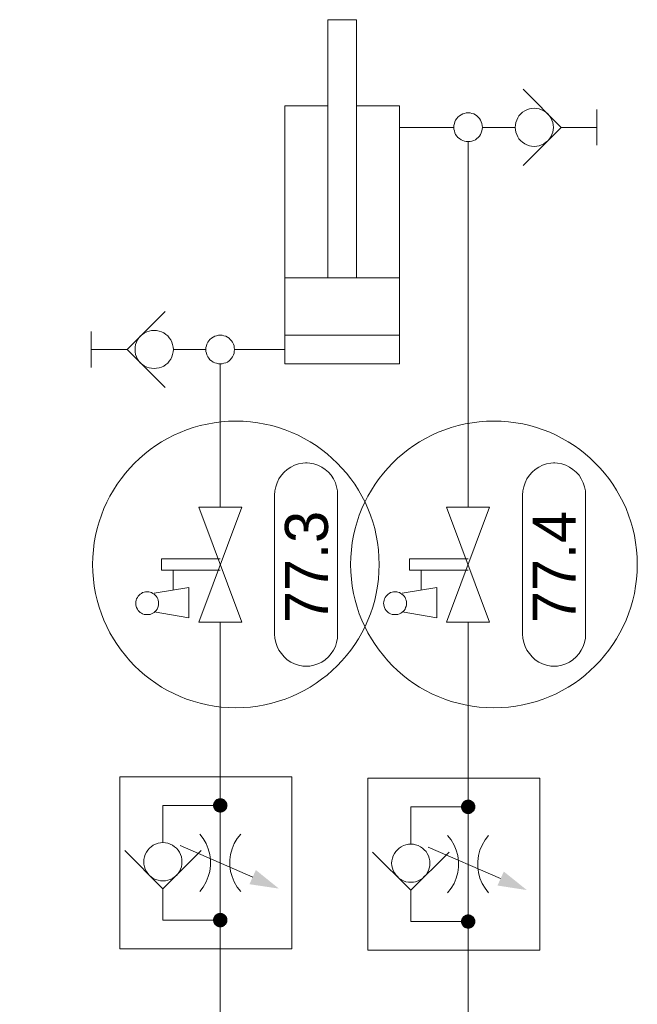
# Model space of a CAD drawing. Header units: millimetres. Extents: x 0 to 203, y 0 to 47.
# Tile 164 of 196: x 142.76 to 144.45, y 39.91 to 42.61. Entities that reach past the tile are written whole.
import ezdxf

# ---------------------------------------------------------------- set-up
doc = ezdxf.new("R2010")
doc.units = ezdxf.units.MM
for name, color, linetype in [('PDF_Geomertry', 7, 'Continuous'), ('PDF_Solid Fills', 7, 'Continuous'), ('PDF_Text', 7, 'Continuous')]:
    doc.layers.add(name, color=color, linetype=linetype)
doc.styles.add('PDF Arial', font='txt')

msp = doc.modelspace()

# ---------------------------------------------------------------- hatches: boundary and pattern name
at = {"layer": 'PDF_Solid Fills', "transparency": 33554559}
for points in [[(143.306, 40.4568), (143.2865, 40.4596), (143.2874, 40.4624)], [(143.306, 40.4568), (143.2865, 40.4568), (143.2865, 40.4596)], [(143.306, 40.4568), (143.2865, 40.454), (143.2865, 40.4568)], [(143.306, 40.4568), (143.2874, 40.4521), (143.2865, 40.454)], [(143.306, 40.4568), (143.2874, 40.4624), (143.2879, 40.4646)], [(143.306, 40.4568), (143.2879, 40.4493), (143.2874, 40.4521)], [(143.306, 40.4568), (143.2879, 40.4646), (143.2893, 40.4665)], [(143.306, 40.4568), (143.2893, 40.4471), (143.2879, 40.4493)], [(143.306, 40.4568), (143.2893, 40.4665), (143.2907, 40.4687)], [(143.306, 40.4568), (143.2907, 40.4451), (143.2893, 40.4471)], [(143.306, 40.4568), (143.2907, 40.4687), (143.2921, 40.4707)], [(143.306, 40.4568), (143.2921, 40.4429), (143.2907, 40.4451)], [(143.306, 40.4568), (143.2921, 40.4707), (143.2943, 40.4729)], [(143.306, 40.4568), (143.2943, 40.4415), (143.2921, 40.4429)], [(143.306, 40.4568), (143.2943, 40.4729), (143.2963, 40.4743)], [(143.306, 40.4568), (143.2963, 40.4401), (143.2943, 40.4415)], [(143.306, 40.4568), (143.2963, 40.4743), (143.299, 40.4749)], [(143.306, 40.4568), (143.299, 40.4387), (143.2963, 40.4401)], [(143.306, 40.4568), (143.299, 40.4749), (143.3013, 40.4763)], [(143.306, 40.4568), (143.3013, 40.4382), (143.299, 40.4387)], [(143.306, 40.4568), (143.3013, 40.4763), (143.304, 40.4763)], [(143.306, 40.4568), (143.304, 40.4374), (143.3013, 40.4382)], [(143.306, 40.4568), (143.304, 40.4763), (143.306, 40.4763)], [(143.306, 40.4568), (143.306, 40.4374), (143.304, 40.4374)], [(143.306, 40.4568), (143.3115, 40.4763), (143.3138, 40.4749)], [(143.306, 40.4568), (143.3088, 40.4763), (143.3115, 40.4763)], [(143.306, 40.4568), (143.306, 40.4763), (143.3088, 40.4763)], [(143.306, 40.4568), (143.3138, 40.4749), (143.3165, 40.4743)], [(143.306, 40.4568), (143.3165, 40.4743), (143.3185, 40.4729)], [(143.306, 40.4568), (143.3185, 40.4729), (143.3199, 40.4707)], [(143.306, 40.4568), (143.3199, 40.4707), (143.3221, 40.4687)], [(143.306, 40.4568), (143.3221, 40.4687), (143.3235, 40.4665)], [(143.306, 40.4568), (143.3235, 40.4665), (143.3249, 40.4646)], [(143.306, 40.4568), (143.3249, 40.4646), (143.3254, 40.4624)], [(143.306, 40.4568), (143.3254, 40.4624), (143.3254, 40.4596)], [(143.306, 40.4568), (143.3254, 40.4596), (143.3263, 40.4568)], [(143.306, 40.4568), (143.3088, 40.4374), (143.306, 40.4374)], [(143.306, 40.4568), (143.3115, 40.4382), (143.3088, 40.4374)], [(143.306, 40.4568), (143.3138, 40.4387), (143.3115, 40.4382)], [(143.306, 40.4568), (143.3165, 40.4401), (143.3138, 40.4387)], [(143.306, 40.4568), (143.3185, 40.4415), (143.3165, 40.4401)], [(143.306, 40.4568), (143.3199, 40.4429), (143.3185, 40.4415)], [(143.306, 40.4568), (143.3221, 40.4451), (143.3199, 40.4429)], [(143.306, 40.4568), (143.3235, 40.4471), (143.3221, 40.4451)], [(143.306, 40.4568), (143.3249, 40.4493), (143.3235, 40.4471)], [(143.306, 40.4568), (143.3254, 40.4521), (143.3249, 40.4493)], [(143.306, 40.4568), (143.3254, 40.454), (143.3254, 40.4521)], [(143.306, 40.4568), (143.3263, 40.4568), (143.3254, 40.454)], [(143.986, 40.4535), (143.9665, 40.4554), (143.9671, 40.4582)], [(143.986, 40.4535), (143.9665, 40.4535), (143.9665, 40.4554)], [(143.986, 40.4535), (143.9665, 40.4507), (143.9665, 40.4535)], [(143.986, 40.4535), (143.9671, 40.4479), (143.9665, 40.4507)], [(143.986, 40.4535), (143.9671, 40.4582), (143.9679, 40.4604)], [(143.986, 40.4535), (143.9679, 40.4457), (143.9671, 40.4479)], [(143.986, 40.4535), (143.9679, 40.4604), (143.9693, 40.4632)], [(143.986, 40.4535), (143.9693, 40.4429), (143.9679, 40.4457)], [(143.986, 40.4535), (143.9693, 40.4632), (143.9707, 40.4651)], [(143.986, 40.4535), (143.9707, 40.441), (143.9693, 40.4429)], [(143.986, 40.4535), (143.9707, 40.4651), (143.9721, 40.4674)], [(143.986, 40.4535), (143.9721, 40.4396), (143.9707, 40.441)], [(143.986, 40.4535), (143.9721, 40.4674), (143.974, 40.4687)], [(143.986, 40.4535), (143.974, 40.4374), (143.9721, 40.4396)], [(143.986, 40.4535), (143.974, 40.4687), (143.9763, 40.4701)], [(143.986, 40.4535), (143.9763, 40.436), (143.974, 40.4374)], [(143.986, 40.4535), (143.9763, 40.4701), (143.9782, 40.4715)], [(143.986, 40.4535), (143.9782, 40.4346), (143.9763, 40.436)], [(143.986, 40.4535), (143.9782, 40.4715), (143.981, 40.4721)], [(143.986, 40.4535), (143.981, 40.434), (143.9782, 40.4346)], [(143.986, 40.4535), (143.981, 40.4721), (143.9838, 40.4729)], [(143.986, 40.4535), (143.9838, 40.4332), (143.981, 40.434)], [(143.986, 40.4535), (143.9838, 40.4729), (143.986, 40.4729)], [(143.986, 40.4535), (143.986, 40.4332), (143.9838, 40.4332)], [(143.986, 40.4535), (143.9888, 40.4729), (143.9915, 40.4721)], [(143.986, 40.4535), (143.986, 40.4729), (143.9888, 40.4729)], [(143.986, 40.4535), (143.9915, 40.4721), (143.9935, 40.4715)], [(143.986, 40.4535), (143.9935, 40.4715), (143.9957, 40.4701)], [(143.986, 40.4535), (143.9957, 40.4701), (143.9977, 40.4687)], [(143.986, 40.4535), (143.9977, 40.4687), (143.9999, 40.4674)], [(143.986, 40.4535), (143.9999, 40.4674), (144.0018, 40.4651)], [(143.986, 40.4535), (144.0018, 40.4651), (144.0032, 40.4632)], [(143.986, 40.4535), (144.0032, 40.4632), (144.004, 40.4604)], [(143.986, 40.4535), (144.004, 40.4604), (144.0054, 40.4582)], [(143.986, 40.4535), (144.0054, 40.4582), (144.0054, 40.4554)], [(143.986, 40.4535), (144.0054, 40.4554), (144.006, 40.4535)], [(143.986, 40.4535), (143.9888, 40.4332), (143.986, 40.4332)], [(143.986, 40.4535), (143.9915, 40.434), (143.9888, 40.4332)], [(143.986, 40.4535), (143.9935, 40.4346), (143.9915, 40.434)], [(143.986, 40.4535), (143.9957, 40.436), (143.9935, 40.4346)], [(143.986, 40.4535), (143.9977, 40.4374), (143.9957, 40.436)], [(143.986, 40.4535), (143.9999, 40.4396), (143.9977, 40.4374)], [(143.986, 40.4535), (144.0018, 40.441), (143.9999, 40.4396)], [(143.986, 40.4535), (144.0032, 40.4429), (144.0018, 40.441)], [(143.986, 40.4535), (144.004, 40.4457), (144.0032, 40.4429)], [(143.986, 40.4535), (144.0054, 40.4479), (144.004, 40.4457)], [(143.986, 40.4535), (144.0054, 40.4507), (144.0054, 40.4479)], [(143.986, 40.4535), (144.006, 40.4535), (144.0054, 40.4507)], [(143.306, 40.1429), (143.2893, 40.1526), (143.2907, 40.1549)], [(143.306, 40.1429), (143.2907, 40.1549), (143.2921, 40.1568)], [(143.306, 40.1429), (143.2921, 40.1568), (143.2943, 40.1582)], [(143.306, 40.1429), (143.2943, 40.1582), (143.2963, 40.1596)], [(143.306, 40.1429), (143.2963, 40.1596), (143.299, 40.161)], [(143.306, 40.1429), (143.299, 40.161), (143.3013, 40.1618)], [(143.306, 40.1429), (143.3013, 40.1618), (143.304, 40.1624)], [(143.306, 40.1429), (143.304, 40.1624), (143.306, 40.1624)], [(143.306, 40.1429), (143.3088, 40.1624), (143.3115, 40.1618)], [(143.306, 40.1429), (143.306, 40.1624), (143.3088, 40.1624)], [(143.306, 40.1429), (143.3115, 40.1618), (143.3138, 40.161)], [(143.306, 40.1429), (143.3138, 40.161), (143.3165, 40.1596)], [(143.306, 40.1429), (143.3165, 40.1596), (143.3185, 40.1582)], [(143.306, 40.1429), (143.3185, 40.1582), (143.3199, 40.1568)], [(143.306, 40.1429), (143.3199, 40.1568), (143.3221, 40.1549)], [(143.306, 40.1429), (143.3221, 40.1549), (143.3235, 40.1526)], [(143.986, 40.1388), (143.974, 40.154), (143.9763, 40.1554)], [(143.986, 40.1388), (143.9763, 40.1554), (143.9782, 40.1568)], [(143.986, 40.1388), (143.9782, 40.1568), (143.981, 40.1576)], [(143.986, 40.1388), (143.981, 40.1576), (143.9838, 40.1582)], [(143.986, 40.1388), (143.9838, 40.1582), (143.986, 40.1582)], [(143.986, 40.1388), (143.9888, 40.1582), (143.9915, 40.1576)], [(143.986, 40.1388), (143.986, 40.1582), (143.9888, 40.1582)], [(143.986, 40.1388), (143.9915, 40.1576), (143.9935, 40.1568)], [(143.986, 40.1388), (143.9935, 40.1568), (143.9957, 40.1554)], [(143.986, 40.1388), (143.9957, 40.1554), (143.9977, 40.154)], [(143.306, 40.1429), (143.2865, 40.1451), (143.2874, 40.1479)], [(143.306, 40.1429), (143.2865, 40.1429), (143.2865, 40.1451)], [(143.306, 40.1429), (143.2865, 40.1401), (143.2865, 40.1429)], [(143.306, 40.1429), (143.2874, 40.1374), (143.2865, 40.1401)], [(143.306, 40.1429), (143.2874, 40.1479), (143.2879, 40.1499)], [(143.306, 40.1429), (143.2879, 40.1354), (143.2874, 40.1374)], [(143.306, 40.1429), (143.2879, 40.1499), (143.2893, 40.1526)], [(143.306, 40.1429), (143.2893, 40.1326), (143.2879, 40.1354)], [(143.306, 40.1429), (143.2907, 40.1304), (143.2893, 40.1326)], [(143.306, 40.1429), (143.2921, 40.129), (143.2907, 40.1304)], [(143.306, 40.1429), (143.2943, 40.1271), (143.2921, 40.129)], [(143.306, 40.1429), (143.2963, 40.1257), (143.2943, 40.1271)], [(143.306, 40.1429), (143.299, 40.1243), (143.2963, 40.1257)], [(143.306, 40.1429), (143.3013, 40.1235), (143.299, 40.1243)], [(143.306, 40.1429), (143.304, 40.1229), (143.3013, 40.1235)], [(143.306, 40.1429), (143.306, 40.1229), (143.304, 40.1229)], [(143.306, 40.1429), (143.3235, 40.1526), (143.3249, 40.1499)], [(143.306, 40.1429), (143.3249, 40.1499), (143.3254, 40.1479)], [(143.306, 40.1429), (143.3254, 40.1479), (143.3254, 40.1451)], [(143.306, 40.1429), (143.3254, 40.1451), (143.3263, 40.1429)], [(143.306, 40.1429), (143.3088, 40.1229), (143.306, 40.1229)], [(143.306, 40.1429), (143.3115, 40.1235), (143.3088, 40.1229)], [(143.306, 40.1429), (143.3138, 40.1243), (143.3115, 40.1235)], [(143.306, 40.1429), (143.3165, 40.1257), (143.3138, 40.1243)], [(143.306, 40.1429), (143.3185, 40.1271), (143.3165, 40.1257)], [(143.306, 40.1429), (143.3199, 40.129), (143.3185, 40.1271)], [(143.306, 40.1429), (143.3221, 40.1304), (143.3199, 40.129)], [(143.306, 40.1429), (143.3235, 40.1326), (143.3221, 40.1304)], [(143.306, 40.1429), (143.3249, 40.1354), (143.3235, 40.1326)], [(143.306, 40.1429), (143.3254, 40.1374), (143.3249, 40.1354)], [(143.306, 40.1429), (143.3254, 40.1401), (143.3254, 40.1374)], [(143.306, 40.1429), (143.3263, 40.1429), (143.3254, 40.1401)], [(143.986, 40.1388), (143.9665, 40.1415), (143.9671, 40.1437)], [(143.986, 40.1388), (143.9665, 40.1388), (143.9665, 40.1415)], [(143.986, 40.1388), (143.9665, 40.136), (143.9665, 40.1388)], [(143.986, 40.1388), (143.9671, 40.134), (143.9665, 40.136)], [(143.986, 40.1388), (143.9671, 40.1437), (143.9679, 40.1465)], [(143.986, 40.1388), (143.9679, 40.1313), (143.9671, 40.134)], [(143.986, 40.1388), (143.9679, 40.1465), (143.9693, 40.1485)], [(143.986, 40.1388), (143.9693, 40.129), (143.9679, 40.1313)], [(143.986, 40.1388), (143.9693, 40.1485), (143.9707, 40.1507)], [(143.986, 40.1388), (143.9707, 40.1271), (143.9693, 40.129)], [(143.986, 40.1388), (143.9707, 40.1507), (143.9721, 40.1526)], [(143.986, 40.1388), (143.9721, 40.1249), (143.9707, 40.1271)], [(143.986, 40.1388), (143.9721, 40.1526), (143.974, 40.154)], [(143.986, 40.1388), (143.974, 40.1229), (143.9721, 40.1249)], [(143.986, 40.1388), (143.9763, 40.1215), (143.974, 40.1229)], [(143.986, 40.1388), (143.9782, 40.1207), (143.9763, 40.1215)], [(143.986, 40.1388), (143.981, 40.1201), (143.9782, 40.1207)], [(143.986, 40.1388), (143.9838, 40.1193), (143.981, 40.1201)], [(143.986, 40.1388), (143.986, 40.1193), (143.9838, 40.1193)], [(143.986, 40.1388), (143.9977, 40.154), (143.9999, 40.1526)], [(143.986, 40.1388), (143.9999, 40.1526), (144.0018, 40.1507)], [(143.986, 40.1388), (144.0018, 40.1507), (144.0032, 40.1485)], [(143.986, 40.1388), (144.0032, 40.1485), (144.004, 40.1465)], [(143.986, 40.1388), (144.004, 40.1465), (144.0054, 40.1437)], [(143.986, 40.1388), (144.0054, 40.1437), (144.0054, 40.1415)], [(143.986, 40.1388), (144.0054, 40.1415), (144.006, 40.1388)], [(143.986, 40.1388), (143.9888, 40.1193), (143.986, 40.1193)], [(143.986, 40.1388), (143.9915, 40.1201), (143.9888, 40.1193)], [(143.986, 40.1388), (143.9935, 40.1207), (143.9915, 40.1201)], [(143.986, 40.1388), (143.9957, 40.1215), (143.9935, 40.1207)], [(143.986, 40.1388), (143.9977, 40.1229), (143.9957, 40.1215)], [(143.986, 40.1388), (143.9999, 40.1249), (143.9977, 40.1229)], [(143.986, 40.1388), (144.0018, 40.1271), (143.9999, 40.1249)], [(143.986, 40.1388), (144.0032, 40.129), (144.0018, 40.1271)], [(143.986, 40.1388), (144.004, 40.1313), (144.0032, 40.129)], [(143.986, 40.1388), (144.0054, 40.134), (144.004, 40.1313)], [(143.986, 40.1388), (144.0054, 40.136), (144.0054, 40.134)], [(143.986, 40.1388), (144.006, 40.1388), (144.0054, 40.136)]]:
    msp.add_hatch(color=256, dxfattribs=at).paths.add_polyline_path(points)

# ---------------------------------------------------------------- linework, layer by layer
at = {"layer": 'PDF_Geomertry', "lineweight": 15}
for points in [[(143.6796, 41.9026), (143.6796, 42.6104), (143.6013, 42.6104), (143.6013, 41.9026)], [(144.1365, 42.211), (144.2415, 42.3151), (144.1365, 42.4201)], [(143.6013, 42.3743), (143.4832, 42.3743), (143.4832, 41.6674), (143.7977, 41.6674), (143.7977, 42.3743), (143.6796, 42.3743)], [(144.3393, 42.3646), (144.3393, 42.2665)], [(143.9471, 42.3151), (143.7977, 42.3151)], [(144.1152, 42.3151), (144.0846, 42.3151), (144.0254, 42.3151)], [(144.2415, 42.3151), (144.3393, 42.3151)], [(143.986, 41.2743), (143.986, 42.2763)], [(143.7977, 41.9026), (143.4832, 41.9026)], [(143.1554, 41.811), (143.0513, 41.7063), (143.1554, 41.6021)], [(142.9527, 41.6576), (142.9527, 41.7554)], [(143.7977, 41.7457), (143.4832, 41.7457)], [(143.0513, 41.7063), (142.9527, 41.7063)], [(143.1777, 41.7063), (143.2082, 41.7063), (143.2671, 41.7063)], [(143.3457, 41.7063), (143.4832, 41.7063)], [(143.306, 41.2743), (143.306, 41.6674)], [(143.306, 40.4568), (143.306, 40.5354), (143.306, 40.9596)], [(143.986, 40.4535), (143.986, 40.5318), (143.986, 40.9596)], [(143.149, 40.2285), (143.149, 40.1979), (143.149, 40.1429), (143.306, 40.1429), (143.306, 40.4568), (143.149, 40.4568), (143.149, 40.3549)], [(143.829, 40.2243), (143.829, 40.1938), (143.829, 40.1388), (143.986, 40.1388), (143.986, 40.4535), (143.829, 40.4535), (143.829, 40.3507)], [(143.2499, 40.2215), (143.2596, 40.2332), (143.2679, 40.2471), (143.2735, 40.2618), (143.2777, 40.2763), (143.2796, 40.2924), (143.2796, 40.3076), (143.2777, 40.3229), (143.2735, 40.3382), (143.2679, 40.3526), (143.2596, 40.366), (143.2499, 40.3785)], [(143.3624, 40.3785), (143.3527, 40.366), (143.3449, 40.3526), (143.3388, 40.3382), (143.3346, 40.3229), (143.3324, 40.3076), (143.3324, 40.2924), (143.3346, 40.2763), (143.3388, 40.2618), (143.3449, 40.2471), (143.3527, 40.2332), (143.3624, 40.2215)], [(143.9296, 40.2174), (143.9393, 40.2299), (143.9477, 40.2429), (143.9532, 40.2576), (143.9574, 40.2729), (143.9596, 40.2882), (143.9596, 40.3035), (143.9574, 40.3193), (143.9532, 40.334), (143.9477, 40.3485), (143.9393, 40.3624), (143.9296, 40.3743)], [(144.0421, 40.3743), (144.0324, 40.3624), (144.0249, 40.3485), (144.0185, 40.334), (144.0143, 40.3193), (144.0124, 40.3035), (144.0124, 40.2882), (144.0143, 40.2729), (144.0185, 40.2576), (144.0249, 40.2429), (144.0324, 40.2299), (144.0421, 40.2174)], [(143.1963, 40.3471), (143.3957, 40.2604)], [(143.254, 40.3332), (143.149, 40.2285), (143.0443, 40.3332)], [(143.9338, 40.329), (143.829, 40.2243), (143.724, 40.329)], [(143.8763, 40.3429), (144.0749, 40.2563)], [(143.986, 40.1388), (143.986, 40.0604), (143.986, 39.6007), (142.3596, 39.6007), (141.4165, 39.6007), (141.4165, 40.084), (141.4165, 40.1624)], [(143.306, 40.1429), (143.306, 40.0637), (143.306, 39.8243), (142.0963, 39.8243), (142.0963, 40.0757), (142.0963, 40.1549)]]:
    msp.add_lwpolyline(points, dxfattribs=at)
for points in [[(144.2199, 42.3151), (144.2193, 42.3221), (144.2179, 42.329), (144.2157, 42.3354), (144.2129, 42.3415), (144.2088, 42.3471), (144.2046, 42.3526), (144.199, 42.3568), (144.1935, 42.361), (144.1874, 42.3638), (144.181, 42.366), (144.174, 42.3674), (144.1671, 42.3679), (144.1602, 42.3674), (144.154, 42.366), (144.1471, 42.3638), (144.1415, 42.361), (144.1352, 42.3568), (144.1304, 42.3526), (144.1254, 42.3471), (144.1221, 42.3415), (144.1193, 42.3354), (144.1165, 42.329), (144.1157, 42.3221), (144.1152, 42.3151), (144.1157, 42.309), (144.1165, 42.3021), (144.1193, 42.2957), (144.1221, 42.2896), (144.1254, 42.284), (144.1304, 42.2785), (144.1352, 42.2743), (144.1415, 42.2701), (144.1471, 42.2674), (144.154, 42.2651), (144.1602, 42.2638), (144.1671, 42.2632), (144.174, 42.2638), (144.181, 42.2651), (144.1874, 42.2674), (144.1935, 42.2701), (144.199, 42.2743), (144.2046, 42.2785), (144.2088, 42.284), (144.2129, 42.2896), (144.2157, 42.2957), (144.2179, 42.3021), (144.2193, 42.309), (144.2199, 42.3151)], [(144.0254, 42.3151), (144.0249, 42.3207), (144.024, 42.3257), (144.0221, 42.3304), (144.0199, 42.3354), (144.0171, 42.3396), (144.0138, 42.3429), (144.0102, 42.3465), (144.006, 42.3493), (144.0013, 42.3521), (143.9963, 42.3535), (143.9915, 42.3549), (143.986, 42.3549), (143.981, 42.3549), (143.9763, 42.3535), (143.9713, 42.3521), (143.9665, 42.3493), (143.9624, 42.3465), (143.9582, 42.3429), (143.9546, 42.3396), (143.9518, 42.3354), (143.9499, 42.3304), (143.9485, 42.3257), (143.9471, 42.3207), (143.9471, 42.3151), (143.9471, 42.3104), (143.9485, 42.3054), (143.9499, 42.3007), (143.9518, 42.2957), (143.9546, 42.2915), (143.9582, 42.2874), (143.9624, 42.2846), (143.9665, 42.2813), (143.9713, 42.279), (143.9763, 42.2776), (143.981, 42.2763), (143.986, 42.2763), (143.9915, 42.2763), (143.9963, 42.2776), (144.0013, 42.279), (144.006, 42.2813), (144.0102, 42.2846), (144.0138, 42.2874), (144.0171, 42.2915), (144.0199, 42.2957), (144.0221, 42.3007), (144.024, 42.3054), (144.0249, 42.3104), (144.0254, 42.3151)], [(143.1777, 41.7063), (143.1768, 41.7132), (143.1754, 41.7201), (143.1735, 41.7263), (143.1707, 41.7326), (143.1665, 41.7382), (143.1624, 41.7437), (143.1568, 41.7479), (143.1513, 41.7521), (143.1449, 41.7549), (143.1388, 41.7568), (143.1318, 41.7582), (143.1249, 41.759), (143.1179, 41.7582), (143.1115, 41.7568), (143.1046, 41.7549), (143.099, 41.7521), (143.0929, 41.7479), (143.0879, 41.7437), (143.0832, 41.7382), (143.0796, 41.7326), (143.0768, 41.7263), (143.074, 41.7201), (143.0727, 41.7132), (143.0727, 41.7063), (143.0727, 41.6999), (143.074, 41.6929), (143.0768, 41.6868), (143.0796, 41.6804), (143.0832, 41.6749), (143.0879, 41.6693), (143.0929, 41.6651), (143.099, 41.661), (143.1046, 41.6582), (143.1115, 41.6563), (143.1179, 41.6549), (143.1249, 41.654), (143.1318, 41.6549), (143.1388, 41.6563), (143.1449, 41.6582), (143.1513, 41.661), (143.1568, 41.6651), (143.1624, 41.6693), (143.1665, 41.6749), (143.1707, 41.6804), (143.1735, 41.6868), (143.1754, 41.6929), (143.1768, 41.6999), (143.1777, 41.7063)], [(143.3457, 41.7063), (143.3449, 41.7118), (143.3443, 41.7165), (143.3429, 41.7215), (143.3402, 41.7263), (143.3374, 41.7304), (143.3338, 41.734), (143.3304, 41.7374), (143.3263, 41.7401), (143.3213, 41.7429), (143.3165, 41.7443), (143.3115, 41.7457), (143.306, 41.7457), (143.3013, 41.7457), (143.2963, 41.7443), (143.2915, 41.7429), (143.2865, 41.7401), (143.2824, 41.7374), (143.2782, 41.734), (143.2749, 41.7304), (143.2721, 41.7263), (143.2699, 41.7215), (143.2685, 41.7165), (143.2671, 41.7118), (143.2671, 41.7063), (143.2671, 41.7013), (143.2685, 41.6965), (143.2699, 41.6915), (143.2721, 41.6868), (143.2749, 41.6826), (143.2782, 41.6785), (143.2824, 41.6757), (143.2865, 41.6721), (143.2915, 41.6701), (143.2963, 41.6688), (143.3013, 41.6674), (143.306, 41.6674), (143.3115, 41.6674), (143.3165, 41.6688), (143.3213, 41.6701), (143.3263, 41.6721), (143.3304, 41.6757), (143.3338, 41.6785), (143.3374, 41.6826), (143.3402, 41.6868), (143.3429, 41.6915), (143.3443, 41.6965), (143.3449, 41.7013), (143.3457, 41.7063)], [(143.5402, 41.3957), (143.5518, 41.3951), (143.5629, 41.3929), (143.574, 41.3896), (143.5846, 41.384), (143.5943, 41.3776), (143.6027, 41.3701), (143.6102, 41.3618), (143.6165, 41.3521), (143.6221, 41.3415), (143.6254, 41.3304), (143.6277, 41.3193), (143.6282, 41.3076), (143.6282, 40.9263), (143.6277, 40.9151), (143.6254, 40.9035), (143.6221, 40.8929), (143.6165, 40.8826), (143.6102, 40.8729), (143.6027, 40.8638), (143.5943, 40.8563), (143.5846, 40.8499), (143.574, 40.8451), (143.5629, 40.841), (143.5518, 40.8388), (143.5402, 40.8382), (143.5443, 40.8382), (143.5324, 40.8388), (143.5213, 40.841), (143.5102, 40.8451), (143.4999, 40.8499), (143.4902, 40.8563), (143.4818, 40.8638), (143.474, 40.8729), (143.4671, 40.8826), (143.4624, 40.8929), (143.4588, 40.9035), (143.456, 40.9151), (143.4554, 40.9263), (143.4554, 41.3076), (143.456, 41.3193), (143.4588, 41.3304), (143.4624, 41.3415), (143.4671, 41.3521), (143.474, 41.3618), (143.4818, 41.3701), (143.4902, 41.3776), (143.4999, 41.384), (143.5102, 41.3896), (143.5213, 41.3929), (143.5324, 41.3951), (143.5443, 41.3957), (143.5402, 41.3957)], [(144.2199, 41.3957), (144.231, 41.3951), (144.2429, 41.3929), (144.254, 41.3896), (144.2643, 41.384), (144.2735, 41.3776), (144.2824, 41.3701), (144.2902, 41.3618), (144.2963, 41.3521), (144.3013, 41.3415), (144.3054, 41.3304), (144.3074, 41.3193), (144.3082, 41.3076), (144.3082, 40.9263), (144.3074, 40.9151), (144.3054, 40.9035), (144.3013, 40.8929), (144.2963, 40.8826), (144.2902, 40.8729), (144.2824, 40.8638), (144.2735, 40.8563), (144.2643, 40.8499), (144.254, 40.8451), (144.2429, 40.841), (144.231, 40.8388), (144.2199, 40.8382), (144.224, 40.8382), (144.2124, 40.8388), (144.2013, 40.841), (144.1902, 40.8451), (144.1796, 40.8499), (144.1699, 40.8563), (144.1615, 40.8638), (144.154, 40.8729), (144.1471, 40.8826), (144.1421, 40.8929), (144.1388, 40.9035), (144.136, 40.9151), (144.1352, 40.9263), (144.1352, 41.3076), (144.136, 41.3193), (144.1388, 41.3304), (144.1421, 41.3415), (144.1471, 41.3521), (144.154, 41.3618), (144.1615, 41.3701), (144.1699, 41.3776), (144.1796, 41.384), (144.1902, 41.3896), (144.2013, 41.3929), (144.2124, 41.3951), (144.224, 41.3957), (144.2199, 41.3957)], [(143.5027, 40.5354), (143.031, 40.5354), (143.031, 40.0637), (143.5027, 40.0637), (143.5027, 40.5354)], [(144.1824, 40.5318), (143.711, 40.5318), (143.711, 40.0604), (144.1824, 40.0604), (144.1824, 40.5318)], [(143.2013, 40.3026), (143.2013, 40.309), (143.1999, 40.316), (143.1977, 40.3229), (143.1943, 40.3285), (143.1907, 40.3346), (143.186, 40.3396), (143.181, 40.3437), (143.1754, 40.3479), (143.1693, 40.3507), (143.1629, 40.3535), (143.156, 40.354), (143.149, 40.3549), (143.1421, 40.354), (143.136, 40.3535), (143.129, 40.3507), (143.1227, 40.3479), (143.1171, 40.3437), (143.1124, 40.3396), (143.1074, 40.3346), (143.104, 40.3285), (143.1004, 40.3229), (143.0985, 40.316), (143.0971, 40.309), (143.0971, 40.3026), (143.0971, 40.2957), (143.0985, 40.2888), (143.1004, 40.2826), (143.104, 40.2763), (143.1074, 40.2707), (143.1124, 40.2651), (143.1171, 40.261), (143.1227, 40.2568), (143.129, 40.254), (143.136, 40.2521), (143.1421, 40.2507), (143.149, 40.2499), (143.156, 40.2507), (143.1629, 40.2521), (143.1693, 40.254), (143.1754, 40.2568), (143.181, 40.261), (143.186, 40.2651), (143.1907, 40.2707), (143.1943, 40.2763), (143.1977, 40.2826), (143.1999, 40.2888), (143.2013, 40.2957), (143.2013, 40.3026)], [(143.881, 40.2985), (143.881, 40.3054), (143.8796, 40.3124), (143.8777, 40.3188), (143.874, 40.3249), (143.8707, 40.3304), (143.8657, 40.3354), (143.861, 40.3401), (143.8554, 40.3437), (143.849, 40.3471), (143.8421, 40.3493), (143.836, 40.3507), (143.829, 40.3507), (143.8221, 40.3507), (143.8152, 40.3493), (143.8088, 40.3471), (143.8027, 40.3437), (143.7971, 40.3401), (143.7921, 40.3354), (143.7874, 40.3304), (143.7838, 40.3249), (143.7804, 40.3188), (143.7782, 40.3124), (143.7768, 40.3054), (143.7763, 40.2985), (143.7768, 40.2915), (143.7782, 40.2846), (143.7804, 40.2785), (143.7838, 40.2721), (143.7874, 40.2665), (143.7921, 40.2618), (143.7971, 40.2568), (143.8027, 40.2535), (143.8088, 40.2499), (143.8152, 40.2479), (143.8221, 40.2465), (143.829, 40.2465), (143.836, 40.2465), (143.8421, 40.2479), (143.849, 40.2499), (143.8554, 40.2535), (143.861, 40.2568), (143.8657, 40.2618), (143.8707, 40.2665), (143.874, 40.2721), (143.8777, 40.2785), (143.8796, 40.2846), (143.881, 40.2915), (143.881, 40.2985)]]:
    msp.add_lwpolyline(points, close=True, dxfattribs=at)
at = {"layer": 'PDF_Geomertry', "color": 1, "lineweight": 15}
for points in [[(143.2477, 40.9596), (143.3652, 41.2743), (143.2477, 41.2743), (143.3652, 40.9596), (143.2477, 40.9596)], [(143.9268, 40.9596), (144.0449, 41.2743), (143.9268, 41.2743), (144.0449, 40.9596), (143.9268, 40.9596)], [(143.1374, 41.011), (143.1374, 41.0151), (143.1365, 41.0193), (143.1352, 41.0229), (143.1332, 41.0271), (143.131, 41.0304), (143.1282, 41.0332), (143.1249, 41.036), (143.1213, 41.0382), (143.1179, 41.0401), (143.1143, 41.0415), (143.1102, 41.0424), (143.106, 41.0424), (143.1018, 41.0424), (143.0977, 41.0415), (143.0935, 41.0401), (143.0902, 41.0382), (143.0865, 41.036), (143.0838, 41.0332), (143.081, 41.0304), (143.079, 41.0271), (143.0768, 41.0229), (143.0754, 41.0193), (143.0749, 41.0151), (143.0749, 41.011), (143.0749, 41.0068), (143.0754, 41.0026), (143.0768, 40.9993), (143.079, 40.9951), (143.081, 40.9915), (143.0838, 40.9888), (143.0865, 40.986), (143.0902, 40.984), (143.0935, 40.9818), (143.0977, 40.9804), (143.1018, 40.9799), (143.106, 40.9799), (143.1102, 40.9799), (143.1143, 40.9804), (143.1179, 40.9818), (143.1213, 40.984), (143.1249, 40.986), (143.1282, 40.9888), (143.131, 40.9915), (143.1332, 40.9951), (143.1352, 40.9993), (143.1365, 41.0026), (143.1374, 41.0068), (143.1374, 41.011)], [(143.8171, 41.011), (143.8171, 41.0151), (143.8157, 41.0193), (143.8143, 41.0229), (143.8129, 41.0271), (143.811, 41.0304), (143.8082, 41.0332), (143.8046, 41.036), (143.8013, 41.0382), (143.7977, 41.0401), (143.7935, 41.0415), (143.7902, 41.0424), (143.786, 41.0424), (143.7818, 41.0424), (143.7777, 41.0415), (143.7735, 41.0401), (143.7699, 41.0382), (143.7665, 41.036), (143.7638, 41.0332), (143.761, 41.0304), (143.7582, 41.0271), (143.7568, 41.0229), (143.7554, 41.0193), (143.7546, 41.0151), (143.754, 41.011), (143.7546, 41.0068), (143.7554, 41.0026), (143.7568, 40.9993), (143.7582, 40.9951), (143.761, 40.9915), (143.7638, 40.9888), (143.7665, 40.986), (143.7699, 40.984), (143.7735, 40.9818), (143.7777, 40.9804), (143.7818, 40.9799), (143.786, 40.9799), (143.7902, 40.9799), (143.7935, 40.9804), (143.7977, 40.9818), (143.8013, 40.984), (143.8046, 40.986), (143.8082, 40.9888), (143.811, 40.9915), (143.8129, 40.9951), (143.8143, 40.9993), (143.8157, 41.0026), (143.8171, 41.0068), (143.8171, 41.011)]]:
    msp.add_lwpolyline(points, close=True, dxfattribs=at)
for points in [[(143.306, 41.1013), (143.1449, 41.1013), (143.1449, 41.1326), (143.306, 41.1326)], [(143.986, 41.1013), (143.8249, 41.1013), (143.8249, 41.1326), (143.986, 41.1326)], [(143.1768, 41.0465), (143.1768, 41.1013)], [(143.8568, 41.0465), (143.8568, 41.1013)], [(143.1254, 40.9874), (143.2199, 40.9715), (143.2199, 41.054), (143.1254, 41.0388)], [(143.8054, 40.9874), (143.8999, 40.9715), (143.8999, 41.054), (143.8054, 41.0388)]]:
    msp.add_lwpolyline(points, dxfattribs=at)
at = {"layer": 'PDF_Geomertry', "lineweight": 0}
for points in [[(143.2963, 40.4568), (143.2963, 40.4554), (143.2971, 40.4549), (143.2971, 40.4535), (143.2977, 40.4521), (143.2985, 40.4513), (143.299, 40.4499), (143.3004, 40.4493), (143.3013, 40.4485), (143.3027, 40.4479), (143.304, 40.4479), (143.3054, 40.4471), (143.306, 40.4471), (143.3074, 40.4471), (143.3088, 40.4479), (143.3102, 40.4479), (143.311, 40.4485), (143.3124, 40.4493), (143.3129, 40.4499), (143.3143, 40.4513), (143.3152, 40.4521), (143.3152, 40.4535), (143.3157, 40.4549), (143.3157, 40.4554), (143.3165, 40.4568), (143.3157, 40.4582), (143.3157, 40.4596), (143.3152, 40.461), (143.3152, 40.4618), (143.3143, 40.4632), (143.3129, 40.4638), (143.3124, 40.4646), (143.311, 40.4651), (143.3102, 40.466), (143.3088, 40.4665), (143.3074, 40.4665), (143.306, 40.4665), (143.3054, 40.4665), (143.304, 40.4665), (143.3027, 40.466), (143.3013, 40.4651), (143.3004, 40.4646), (143.299, 40.4638), (143.2985, 40.4632), (143.2977, 40.4618), (143.2971, 40.461), (143.2971, 40.4596), (143.2963, 40.4582), (143.2963, 40.4568)], [(143.9763, 40.4535), (143.9763, 40.4521), (143.9768, 40.4507), (143.9768, 40.4493), (143.9777, 40.4479), (143.9782, 40.4471), (143.979, 40.4465), (143.9804, 40.4451), (143.981, 40.4443), (143.9824, 40.4438), (143.9838, 40.4438), (143.9846, 40.4438), (143.986, 40.4429), (143.9874, 40.4438), (143.9888, 40.4438), (143.9902, 40.4438), (143.9907, 40.4443), (143.9921, 40.4451), (143.9929, 40.4465), (143.9935, 40.4471), (143.9943, 40.4479), (143.9949, 40.4493), (143.9957, 40.4507), (143.9957, 40.4521), (143.9957, 40.4535), (143.9957, 40.454), (143.9957, 40.4554), (143.9949, 40.4568), (143.9943, 40.4582), (143.9935, 40.459), (143.9929, 40.4604), (143.9921, 40.461), (143.9907, 40.4618), (143.9902, 40.4624), (143.9888, 40.4624), (143.9874, 40.4632), (143.986, 40.4632), (143.9846, 40.4632), (143.9838, 40.4624), (143.9824, 40.4624), (143.981, 40.4618), (143.9804, 40.461), (143.979, 40.4604), (143.9782, 40.459), (143.9777, 40.4582), (143.9768, 40.4568), (143.9768, 40.4554), (143.9763, 40.454), (143.9763, 40.4535)], [(143.2963, 40.1429), (143.2963, 40.1415), (143.2971, 40.1401), (143.2971, 40.1388), (143.2977, 40.1374), (143.2985, 40.1368), (143.299, 40.136), (143.3004, 40.1346), (143.3013, 40.134), (143.3027, 40.1332), (143.304, 40.1332), (143.3054, 40.1332), (143.306, 40.1326), (143.3074, 40.1332), (143.3088, 40.1332), (143.3102, 40.1332), (143.311, 40.134), (143.3124, 40.1346), (143.3129, 40.136), (143.3143, 40.1368), (143.3152, 40.1374), (143.3152, 40.1388), (143.3157, 40.1401), (143.3157, 40.1415), (143.3165, 40.1429), (143.3157, 40.1437), (143.3157, 40.1451), (143.3152, 40.1465), (143.3152, 40.1479), (143.3143, 40.1485), (143.3129, 40.1499), (143.3124, 40.1507), (143.311, 40.1513), (143.3102, 40.1521), (143.3088, 40.1521), (143.3074, 40.1526), (143.306, 40.1526), (143.3054, 40.1526), (143.304, 40.1521), (143.3027, 40.1521), (143.3013, 40.1513), (143.3004, 40.1507), (143.299, 40.1499), (143.2985, 40.1485), (143.2977, 40.1479), (143.2971, 40.1465), (143.2971, 40.1451), (143.2963, 40.1437), (143.2963, 40.1429)], [(143.9763, 40.1388), (143.9763, 40.1374), (143.9768, 40.136), (143.9768, 40.1346), (143.9777, 40.134), (143.9782, 40.1326), (143.979, 40.1318), (143.9804, 40.1313), (143.981, 40.1304), (143.9824, 40.1299), (143.9838, 40.129), (143.9846, 40.129), (143.986, 40.129), (143.9874, 40.129), (143.9888, 40.129), (143.9902, 40.1299), (143.9907, 40.1304), (143.9921, 40.1313), (143.9929, 40.1318), (143.9935, 40.1326), (143.9943, 40.134), (143.9949, 40.1346), (143.9957, 40.136), (143.9957, 40.1374), (143.9957, 40.1388), (143.9957, 40.1401), (143.9957, 40.1415), (143.9949, 40.1424), (143.9943, 40.1437), (143.9935, 40.1443), (143.9929, 40.1457), (143.9921, 40.1465), (143.9907, 40.1471), (143.9902, 40.1479), (143.9888, 40.1485), (143.9874, 40.1485), (143.986, 40.1485), (143.9846, 40.1485), (143.9838, 40.1485), (143.9824, 40.1479), (143.981, 40.1471), (143.9804, 40.1465), (143.979, 40.1457), (143.9782, 40.1443), (143.9777, 40.1437), (143.9768, 40.1424), (143.9768, 40.1415), (143.9763, 40.1401), (143.9763, 40.1388)]]:
    msp.add_lwpolyline(points, close=True, dxfattribs=at)
at = {"layer": 'PDF_Geomertry', "color": 1, "lineweight": 15}
for centre, radius in [((143.3493, 41.1174), 0.3928), ((144.0568, 41.1174), 0.393)]:
    msp.add_circle(centre, radius, dxfattribs=at)
at = {"layer": 'PDF_Solid Fills', "transparency": 33554559}
for points in [[(143.404, 40.2799), (143.3865, 40.241), (143.404, 40.2799), (143.4671, 40.229)], [(144.0838, 40.2757), (144.0665, 40.2374), (144.0838, 40.2757), (144.1471, 40.2249)]]:
    msp.add_solid(points, dxfattribs=at)

# ---------------------------------------------------------------- texts
at = {"layer": 'PDF_Text', "char_height": 0.11811, "attachment_point": 7, "rotation": 90, "style": 'PDF Arial'}
for s, insert in [('77.3', (143.6034, 40.9568)), ('77.4', (144.281, 40.9568))]:
    msp.add_mtext(s, dxfattribs=dict(at, insert=insert))

doc.saveas('drawing.dxf')
